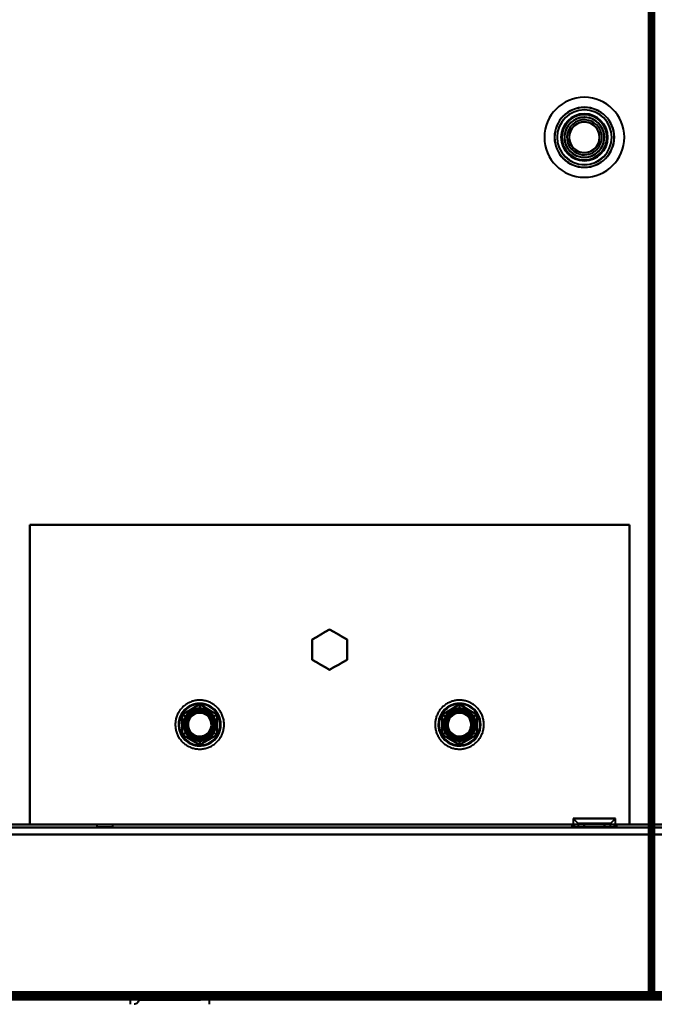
# Model space of a CAD drawing. Header units: millimetres. Extents: x -1352 to 2139, y -120 to 1046.
# Tile 20 of 77: x -305 to -178, y 127 to 324. Entities that reach past the tile are written whole.
import ezdxf

# ---------------------------------------------------------------- set-up
doc = ezdxf.new("R2010")
doc.units = ezdxf.units.MM
doc.layers.add('G-IMPT', color=8, linetype='Continuous', lineweight=40)

# ---------------------------------------------------------------- blocks, each defined once
blk = doc.blocks.new('NEXA 1000 CALQUES_dwg-755156-Avant')
at = {"layer": 'G-IMPT'}
for p, q in [((-178, 128.97), (-178, 972.77)), ((-194.25, 164.57), (-194.25, 163.37)), ((-194.25, 164.57), (-193.25, 163.57)), ((-194.25, 164.57), (-185.75, 164.57)), ((-194.25, 164.57), (-185.75, 164.57)), ((-185.75, 164.57), (-194.25, 164.57)), ((-185.75, 164.57), (-194.25, 164.57)), ((-193.25, 163.57), (-193.25, 162.87)), ((-193.25, 163.57), (-186.75, 163.57)), ((-193.25, 163.57), (-186.75, 163.57)), ((-186.75, 163.57), (-193.25, 163.57)), ((-186.75, 163.57), (-193.25, 163.57)), ((-186.75, 163.57), (-185.75, 164.57)), ((-186.75, 162.87), (-186.75, 163.57)), ((-185.75, 163.37), (-185.75, 164.57)), ((548.9, 163.37), (-548.9, 163.37)), ((-289.6, 163.37), (-289.6, 162.87)), ((-289.6, 163.37), (-289.6, 162.87)), ((-289.6, 163.37), (-289.6, 162.87)), ((-289.6, 163.37), (-286.4, 163.37)), ((-289.6, 163.37), (-286.4, 163.37)), ((-289.6, 163.37), (-286.4, 163.37)), ((-289.6, 163.37), (-286.4, 163.37)), ((-289.6, 163.37), (-286.4, 163.37)), ((-289.6, 163.37), (-286.4, 163.37)), ((-288, 163.37), (-289.6, 163.37)), ((-288, 163.37), (-289.6, 163.37)), ((-288, 163.37), (-289.6, 163.37)), ((-288, 163.37), (-289.6, 163.37)), ((-288, 163.37), (-289.6, 163.37)), ((-288, 163.37), (-289.6, 163.37)), ((-289.6, 162.87), (-288, 162.87)), ((-289.6, 162.87), (-288, 162.87)), ((-289.6, 162.87), (-288, 162.87)), ((-286.4, 162.87), (-289.6, 162.87)), ((-286.4, 162.87), (-289.6, 162.87)), ((-286.4, 162.87), (-289.6, 162.87)), ((-286.4, 162.87), (-289.6, 162.87)), ((-286.4, 162.87), (-289.6, 162.87)), ((-286.4, 162.87), (-289.6, 162.87)), ((-286.4, 163.37), (-288, 163.37)), ((-286.4, 163.37), (-288, 163.37)), ((-286.4, 163.37), (-288, 163.37)), ((-288, 162.87), (-286.4, 162.87)), ((-288, 162.87), (-286.4, 162.87)), ((-288, 162.87), (-286.4, 162.87)), ((-288, 162.87), (-286.4, 162.87)), ((-288, 162.87), (-286.4, 162.87)), ((-288, 162.87), (-286.4, 162.87)), ((-286.4, 162.87), (-286.4, 163.37)), ((-286.4, 162.87), (-286.4, 163.37)), ((-286.4, 162.87), (-286.4, 163.37)), ((-194.5, 163.37), (-194.5, 162.87)), ((-194.5, 163.37), (-185.5, 163.37)), ((-194.5, 163.37), (-185.5, 163.37)), ((-190, 163.37), (-194.5, 163.37)), ((-190, 163.37), (-194.5, 163.37)), ((-194.5, 162.87), (-190, 162.87)), ((-185.5, 162.87), (-194.5, 162.87)), ((-185.5, 162.87), (-194.5, 162.87)), ((-194.25, 163.37), (-185.75, 163.37)), ((-194.25, 163.37), (-185.75, 163.37)), ((-185.75, 163.37), (-194.25, 163.37)), ((-185.75, 163.37), (-194.25, 163.37)), ((-193.25, 162.87), (-186.75, 162.87)), ((-193.25, 162.87), (-186.75, 162.87)), ((-186.75, 162.87), (-193.25, 162.87)), ((-186.75, 162.87), (-193.25, 162.87)), ((-185.5, 163.37), (-190, 163.37)), ((-190, 162.87), (-185.5, 162.87)), ((-190, 162.87), (-185.5, 162.87)), ((-185.5, 162.87), (-185.5, 163.37)), ((-584.4, 128.37), (-178.6, 128.37)), ((-549.4, 128.37), (549.4, 128.37)), ((-548.9, 128.87), (548.9, 128.87)), ((-282.95, 128.37), (-282.95, 127.42)), ((-282.95, 128.37), (-267.05, 128.37)), ((-282.95, 128.37), (-267.05, 128.37)), ((-267.05, 128.37), (-282.95, 128.37)), ((-267.05, 128.37), (-282.95, 128.37)), ((-282.88, 128.87), (-282.88, 128.37)), ((-282.88, 128.87), (-267.13, 128.87)), ((-282.88, 128.87), (-267.13, 128.87)), ((-275, 128.87), (-282.88, 128.87)), ((-275, 128.87), (-282.88, 128.87)), ((-267.13, 128.37), (-282.88, 128.37)), ((-267.13, 128.37), (-282.88, 128.37)), ((-282.88, 128.37), (-275, 128.37)), ((-282.88, 128.37), (-275, 128.37)), ((-282.12, 128.87), (-282.15, 128.37)), ((-267.85, 128.37), (-282.15, 128.37)), ((-267.85, 128.37), (-282.15, 128.37)), ((-282.15, 128.37), (-267.85, 128.37)), ((-282.15, 128.37), (-267.85, 128.37)), ((-282.12, 128.87), (-267.88, 128.87)), ((-282.12, 128.87), (-267.88, 128.87)), ((-267.88, 128.87), (-282.12, 128.87)), ((-267.88, 128.87), (-282.12, 128.87)), ((-281.11, 128.87), (-281.15, 128.35)), ((-275, 128.35), (-281.15, 128.35)), ((-281.15, 128.35), (-268.85, 128.35)), ((-281.15, 128.35), (-268.85, 128.35)), ((-281.11, 128.87), (-268.89, 128.87)), ((-281.11, 128.87), (-268.89, 128.87)), ((-268.89, 128.87), (-281.11, 128.87)), ((-268.89, 128.87), (-281.11, 128.87)), ((-267.13, 128.87), (-275, 128.87)), ((-275, 128.37), (-267.13, 128.37)), ((-268.85, 128.35), (-275, 128.35)), ((-268.85, 128.35), (-275, 128.35)), ((-268.85, 128.35), (-268.89, 128.87)), ((-267.85, 128.37), (-267.88, 128.87)), ((-267.13, 128.37), (-267.13, 128.87)), ((-267.05, 127.42), (-267.05, 128.37)), ((-179.1, 129.47), (-178.5, 129.47)), ((-178.5, 129.47), (-179.1, 129.47)), ((-179.1, 129.47), (-179.1, 128.87)), ((-179.1, 128.87), (-179.1, 129.47)), ((-178.6, 128.97), (-178, 128.97)), ((-178.6, 128.37), (-178.6, 128.97)), ((-178, 128.97), (-178.6, 128.97)), ((-178.6, 128.97), (-178.6, 128.37))]:
    blk.add_line(p, q, dxfattribs=at)
at = {"layer": 'G-IMPT', "flags": 128}
for points in [[(-179.1, 129.47), (-179.1, 340.17), (-179.1, 550.87), (-179.1, 761.57), (-179.1, 972.27)], [(-179.1, 129.47), (-179.1, 340.17), (-179.1, 550.87), (-179.1, 761.57), (-179.1, 972.27)], [(-179.1, 972.27), (-179.1, 761.57), (-179.1, 550.87), (-179.1, 340.17), (-179.1, 129.47)], [(-179, 972.27), (-179, 761.57), (-179, 550.87), (-179, 340.17), (-179, 129.47)], [(-179, 129.47), (-179, 340.17), (-179, 550.87), (-179, 761.57), (-179, 972.27)], [(-179, 972.27), (-179, 761.57), (-179, 550.87), (-179, 340.17), (-179, 129.47)], [(-178.6, 972.77), (-178.6, 761.82), (-178.6, 550.87), (-178.6, 339.92), (-178.6, 128.97)], [(-178.6, 972.77), (-178.6, 761.82), (-178.6, 550.87), (-178.6, 339.92), (-178.6, 128.97)], [(-178.6, 128.97), (-178.6, 339.92), (-178.6, 550.87), (-178.6, 761.82), (-178.6, 972.77)], [(-178.5, 128.97), (-178.5, 339.92), (-178.5, 550.87), (-178.5, 761.82), (-178.5, 972.77)], [(-178.5, 129.47), (-178.5, 340.17), (-178.5, 550.87), (-178.5, 761.57), (-178.5, 972.27)], [(-178.5, 972.27), (-178.5, 761.57), (-178.5, 550.87), (-178.5, 340.17), (-178.5, 129.47)], [(-178.5, 129.47), (-178.5, 340.17), (-178.5, 550.87), (-178.5, 761.57), (-178.5, 972.27)], [(-178.5, 129.47), (-178.5, 340.17), (-178.5, 550.87), (-178.5, 761.57), (-178.5, 972.27)], [(-178.5, 972.27), (-178.5, 761.57), (-178.5, 550.87), (-178.5, 340.17), (-178.5, 129.47)], [(-178.5, 972.27), (-178.5, 761.57), (-178.5, 550.87), (-178.5, 340.17), (-178.5, 129.47)], [(-178, 972.77), (-178, 761.82), (-178, 550.87), (-178, 339.92), (-178, 128.97)], [(-178, 128.97), (-178, 339.92), (-178, 550.87), (-178, 761.82), (-178, 972.77)], [(-183, 223.37), (-213, 223.37), (-243, 223.37), (-273, 223.37), (-303, 223.37)], [(-303, 223.37), (-303, 208.37), (-303, 193.37), (-303, 178.37), (-303, 163.37)], [(-303, 223.37), (-303, 208.37), (-303, 193.37), (-303, 178.37), (-303, 163.37)], [(-303, 163.37), (-303, 178.37), (-303, 193.37), (-303, 208.37), (-303, 223.37)], [(-183, 223.37), (-213, 223.37), (-243, 223.37), (-273, 223.37), (-303, 223.37)], [(-303, 223.37), (-273, 223.37), (-243, 223.37), (-213, 223.37), (-183, 223.37)], [(-303, 223.37), (-273, 223.37), (-243, 223.37), (-213, 223.37), (-183, 223.37)], [(-303, 163.37), (-303, 178.37), (-303, 193.37), (-303, 208.37), (-303, 223.37)], [(-183, 163.37), (-183, 178.37), (-183, 193.37), (-183, 208.37), (-183, 223.37)], [(-183, 163.37), (-183, 178.37), (-183, 193.37), (-183, 208.37), (-183, 223.37)], [(-183, 223.37), (-183, 208.37), (-183, 193.37), (-183, 178.37), (-183, 163.37)], [(-183, 223.37), (-183, 208.37), (-183, 193.37), (-183, 178.37), (-183, 163.37)], [(-243, 202.41), (-243.88, 201.91), (-244.75, 201.4), (-245.63, 200.9), (-246.5, 200.39)], [(-246.5, 200.39), (-245.63, 200.9), (-244.75, 201.4), (-243.88, 201.91), (-243, 202.41)], [(-243, 202.41), (-243.88, 201.91), (-244.75, 201.4), (-245.63, 200.9), (-246.5, 200.39)], [(-246.5, 200.39), (-245.63, 200.9), (-244.75, 201.4), (-243.88, 201.91), (-243, 202.41)], [(-239.5, 200.39), (-240.38, 200.9), (-241.25, 201.4), (-242.13, 201.91), (-243, 202.41)], [(-243, 202.41), (-242.13, 201.91), (-241.25, 201.4), (-240.38, 200.9), (-239.5, 200.39)], [(-239.5, 200.39), (-240.38, 200.9), (-241.25, 201.4), (-242.13, 201.91), (-243, 202.41)], [(-243, 202.41), (-242.13, 201.91), (-241.25, 201.4), (-240.38, 200.9), (-239.5, 200.39)], [(-246.5, 200.39), (-246.5, 199.38), (-246.5, 198.37), (-246.5, 197.36), (-246.5, 196.35)], [(-246.5, 196.35), (-246.5, 197.36), (-246.5, 198.37), (-246.5, 199.38), (-246.5, 200.39)], [(-246.5, 200.39), (-246.5, 199.38), (-246.5, 198.37), (-246.5, 197.36), (-246.5, 196.35)], [(-246.5, 196.35), (-246.5, 197.36), (-246.5, 198.37), (-246.5, 199.38), (-246.5, 200.39)], [(-239.5, 196.35), (-239.5, 197.36), (-239.5, 198.37), (-239.5, 199.38), (-239.5, 200.39)], [(-239.5, 200.39), (-239.5, 199.38), (-239.5, 198.37), (-239.5, 197.36), (-239.5, 196.35)], [(-239.5, 196.35), (-239.5, 197.36), (-239.5, 198.37), (-239.5, 199.38), (-239.5, 200.39)], [(-239.5, 200.39), (-239.5, 199.38), (-239.5, 198.37), (-239.5, 197.36), (-239.5, 196.35)], [(-246.5, 196.35), (-245.63, 195.85), (-244.75, 195.34), (-243.88, 194.84), (-243, 194.33)], [(-243, 194.33), (-243.88, 194.84), (-244.75, 195.34), (-245.63, 195.85), (-246.5, 196.35)], [(-246.5, 196.35), (-245.63, 195.85), (-244.75, 195.34), (-243.88, 194.84), (-243, 194.33)], [(-243, 194.33), (-243.88, 194.84), (-244.75, 195.34), (-245.63, 195.85), (-246.5, 196.35)], [(-243, 194.33), (-242.13, 194.84), (-241.25, 195.34), (-240.38, 195.85), (-239.5, 196.35)], [(-239.5, 196.35), (-240.38, 195.85), (-241.25, 195.34), (-242.13, 194.84), (-243, 194.33)], [(-243, 194.33), (-242.13, 194.84), (-241.25, 195.34), (-240.38, 195.85), (-239.5, 196.35)], [(-239.5, 196.35), (-240.38, 195.85), (-241.25, 195.34), (-242.13, 194.84), (-243, 194.33)], [(-264.76, 180.93), (-264.67, 181.1), (-264.58, 181.27), (-264.5, 181.45), (-264.43, 181.63), (-264.36, 181.82), (-264.3, 182), (-264.25, 182.19), (-264.21, 182.38), (-264.17, 182.58), (-264.15, 182.77), (-264.13, 182.96), (-264.11, 183.16), (-264.11, 183.35), (-264.11, 183.55), (-264.12, 183.75), (-264.14, 183.94), (-264.17, 184.13), (-264.2, 184.33), (-264.25, 184.52), (-264.3, 184.71), (-264.35, 184.89), (-264.42, 185.08), (-264.49, 185.26), (-264.57, 185.44), (-264.65, 185.61), (-264.75, 185.79), (-264.85, 185.96), (-264.95, 186.12), (-265.07, 186.28), (-265.19, 186.43), (-265.31, 186.58), (-265.44, 186.73), (-265.58, 186.87), (-265.72, 187), (-265.87, 187.13), (-266.02, 187.25), (-266.18, 187.37), (-266.34, 187.48), (-266.51, 187.58), (-266.68, 187.68), (-266.85, 187.77), (-267.03, 187.85), (-267.21, 187.92), (-267.39, 187.99), (-267.58, 188.05), (-267.77, 188.11), (-267.96, 188.15), (-268.15, 188.19), (-268.34, 188.22), (-268.54, 188.24), (-268.73, 188.26), (-268.93, 188.26), (-269.13, 188.26), (-269.32, 188.25), (-269.52, 188.24), (-269.71, 188.21), (-269.9, 188.18), (-270.09, 188.14), (-270.28, 188.09), (-270.47, 188.04), (-270.66, 187.97), (-270.84, 187.9), (-271.02, 187.83), (-271.2, 187.74), (-271.37, 187.65), (-271.54, 187.55), (-271.7, 187.45), (-271.86, 187.34), (-272.02, 187.22), (-272.17, 187.09), (-272.32, 186.97), (-272.46, 186.83), (-272.59, 186.69), (-272.72, 186.54), (-272.85, 186.39), (-272.97, 186.23), (-273.08, 186.07), (-273.18, 185.91), (-273.24, 185.82)], [(-269, 187.41), (-269.88, 186.91), (-270.75, 186.4), (-271.63, 185.9), (-272.5, 185.39)], [(-272.5, 185.39), (-271.63, 185.9), (-270.75, 186.4), (-269.88, 186.91), (-269, 187.41)], [(-269, 187.41), (-269.88, 186.91), (-270.75, 186.4), (-271.63, 185.9), (-272.5, 185.39)], [(-269, 187.41), (-269.88, 186.91), (-270.75, 186.4), (-271.63, 185.9), (-272.5, 185.39)], [(-272.5, 185.39), (-271.63, 185.9), (-270.75, 186.4), (-269.88, 186.91), (-269, 187.41)], [(-272.5, 185.39), (-271.63, 185.9), (-270.75, 186.4), (-269.88, 186.91), (-269, 187.41)], [(-265.5, 185.39), (-266.38, 185.9), (-267.25, 186.4), (-268.13, 186.91), (-269, 187.41)], [(-269, 187.41), (-269, 187.08), (-269, 186.75), (-269, 186.41), (-269, 186.08)], [(-269, 186.08), (-269, 186.41), (-269, 186.75), (-269, 187.08), (-269, 187.41)], [(-269, 187.41), (-268.13, 186.91), (-267.25, 186.4), (-266.38, 185.9), (-265.5, 185.39)], [(-265.5, 185.39), (-266.38, 185.9), (-267.25, 186.4), (-268.13, 186.91), (-269, 187.41)], [(-265.5, 185.39), (-266.38, 185.9), (-267.25, 186.4), (-268.13, 186.91), (-269, 187.41)], [(-269, 187.41), (-268.13, 186.91), (-267.25, 186.4), (-266.38, 185.9), (-265.5, 185.39)], [(-269, 187.41), (-268.13, 186.91), (-267.25, 186.4), (-266.38, 185.9), (-265.5, 185.39)], [(-212.76, 180.93), (-212.67, 181.1), (-212.58, 181.27), (-212.5, 181.45), (-212.43, 181.63), (-212.36, 181.82), (-212.3, 182), (-212.25, 182.19), (-212.21, 182.38), (-212.17, 182.58), (-212.15, 182.77), (-212.13, 182.96), (-212.11, 183.16), (-212.11, 183.35), (-212.11, 183.55), (-212.12, 183.75), (-212.14, 183.94), (-212.17, 184.13), (-212.2, 184.33), (-212.25, 184.52), (-212.3, 184.71), (-212.35, 184.89), (-212.42, 185.08), (-212.49, 185.26), (-212.57, 185.44), (-212.65, 185.61), (-212.75, 185.79), (-212.85, 185.96), (-212.95, 186.12), (-213.07, 186.28), (-213.19, 186.43), (-213.31, 186.58), (-213.44, 186.73), (-213.58, 186.87), (-213.72, 187), (-213.87, 187.13), (-214.02, 187.25), (-214.18, 187.37), (-214.34, 187.48), (-214.51, 187.58), (-214.68, 187.68), (-214.85, 187.77), (-215.03, 187.85), (-215.21, 187.92), (-215.39, 187.99), (-215.58, 188.05), (-215.77, 188.11), (-215.96, 188.15), (-216.15, 188.19), (-216.34, 188.22), (-216.54, 188.24), (-216.73, 188.26), (-216.93, 188.26), (-217.13, 188.26), (-217.32, 188.25), (-217.52, 188.24), (-217.71, 188.21), (-217.9, 188.18), (-218.09, 188.14), (-218.28, 188.09), (-218.47, 188.04), (-218.66, 187.97), (-218.84, 187.9), (-219.02, 187.83), (-219.2, 187.74), (-219.37, 187.65), (-219.54, 187.55), (-219.7, 187.45), (-219.86, 187.34), (-220.02, 187.22), (-220.17, 187.09), (-220.32, 186.97), (-220.46, 186.83), (-220.59, 186.69), (-220.72, 186.54), (-220.85, 186.39), (-220.97, 186.23), (-221.08, 186.07), (-221.18, 185.91), (-221.24, 185.82)], [(-217, 187.41), (-217.88, 186.91), (-218.75, 186.4), (-219.63, 185.9), (-220.5, 185.39)], [(-220.5, 185.39), (-219.63, 185.9), (-218.75, 186.4), (-217.88, 186.91), (-217, 187.41)], [(-217, 187.41), (-217.88, 186.91), (-218.75, 186.4), (-219.63, 185.9), (-220.5, 185.39)], [(-217, 187.41), (-217.88, 186.91), (-218.75, 186.4), (-219.63, 185.9), (-220.5, 185.39)], [(-220.5, 185.39), (-219.63, 185.9), (-218.75, 186.4), (-217.88, 186.91), (-217, 187.41)], [(-220.5, 185.39), (-219.63, 185.9), (-218.75, 186.4), (-217.88, 186.91), (-217, 187.41)], [(-213.5, 185.39), (-214.38, 185.9), (-215.25, 186.4), (-216.13, 186.91), (-217, 187.41)], [(-217, 187.41), (-217, 187.08), (-217, 186.75), (-217, 186.41), (-217, 186.08)], [(-217, 186.08), (-217, 186.41), (-217, 186.75), (-217, 187.08), (-217, 187.41)], [(-217, 187.41), (-216.13, 186.91), (-215.25, 186.4), (-214.38, 185.9), (-213.5, 185.39)], [(-213.5, 185.39), (-214.38, 185.9), (-215.25, 186.4), (-216.13, 186.91), (-217, 187.41)], [(-213.5, 185.39), (-214.38, 185.9), (-215.25, 186.4), (-216.13, 186.91), (-217, 187.41)], [(-217, 187.41), (-216.13, 186.91), (-215.25, 186.4), (-214.38, 185.9), (-213.5, 185.39)], [(-217, 187.41), (-216.13, 186.91), (-215.25, 186.4), (-214.38, 185.9), (-213.5, 185.39)], [(-273.24, 185.82), (-273.33, 185.65), (-273.42, 185.47), (-273.5, 185.29), (-273.57, 185.11), (-273.64, 184.93), (-273.7, 184.74), (-273.75, 184.55), (-273.79, 184.36), (-273.83, 184.17), (-273.85, 183.98), (-273.87, 183.78), (-273.89, 183.59), (-273.89, 183.39), (-273.89, 183.19), (-273.88, 183), (-273.86, 182.8), (-273.83, 182.61), (-273.8, 182.42), (-273.75, 182.23), (-273.7, 182.04), (-273.65, 181.85), (-273.58, 181.67), (-273.51, 181.48), (-273.43, 181.31), (-273.35, 181.13), (-273.25, 180.96), (-273.15, 180.79), (-273.05, 180.63), (-272.93, 180.47), (-272.81, 180.31), (-272.69, 180.16), (-272.56, 180.02), (-272.42, 179.88), (-272.28, 179.74), (-272.13, 179.61), (-271.98, 179.49), (-271.82, 179.38), (-271.66, 179.27), (-271.49, 179.16), (-271.32, 179.07), (-271.15, 178.98), (-270.97, 178.9), (-270.79, 178.82), (-270.61, 178.75), (-270.42, 178.69), (-270.23, 178.64), (-270.04, 178.59), (-269.85, 178.56), (-269.66, 178.53), (-269.46, 178.5), (-269.27, 178.49), (-269.07, 178.48), (-268.87, 178.48), (-268.68, 178.49), (-268.48, 178.51), (-268.29, 178.53), (-268.1, 178.57), (-267.91, 178.61), (-267.72, 178.65), (-267.53, 178.71), (-267.34, 178.77), (-267.16, 178.84), (-266.98, 178.92), (-266.8, 179), (-266.63, 179.09), (-266.46, 179.19), (-266.3, 179.3), (-266.14, 179.41), (-265.98, 179.53), (-265.83, 179.65), (-265.68, 179.78), (-265.54, 179.91), (-265.41, 180.06), (-265.28, 180.2), (-265.15, 180.35), (-265.03, 180.51), (-264.92, 180.67), (-264.82, 180.84), (-264.76, 180.93)], [(-272.5, 185.39), (-272.21, 185.23), (-271.92, 185.06), (-271.63, 184.89), (-271.35, 184.73)], [(-271.35, 184.73), (-271.63, 184.89), (-271.92, 185.06), (-272.21, 185.23), (-272.5, 185.39)], [(-272.5, 185.39), (-272.5, 184.38), (-272.5, 183.37), (-272.5, 182.36), (-272.5, 181.35)], [(-272.5, 181.35), (-272.5, 182.36), (-272.5, 183.37), (-272.5, 184.38), (-272.5, 185.39)], [(-272.5, 185.39), (-272.5, 184.38), (-272.5, 183.37), (-272.5, 182.36), (-272.5, 181.35)], [(-272.5, 185.39), (-272.5, 184.38), (-272.5, 183.37), (-272.5, 182.36), (-272.5, 181.35)], [(-272.5, 181.35), (-272.5, 182.36), (-272.5, 183.37), (-272.5, 184.38), (-272.5, 185.39)], [(-272.5, 181.35), (-272.5, 182.36), (-272.5, 183.37), (-272.5, 184.38), (-272.5, 185.39)], [(-265.5, 185.39), (-265.79, 185.23), (-266.08, 185.06), (-266.37, 184.89), (-266.65, 184.73)], [(-266.65, 184.73), (-266.37, 184.89), (-266.08, 185.06), (-265.79, 185.23), (-265.5, 185.39)], [(-265.5, 181.35), (-265.5, 182.36), (-265.5, 183.37), (-265.5, 184.38), (-265.5, 185.39)], [(-265.5, 185.39), (-265.5, 184.38), (-265.5, 183.37), (-265.5, 182.36), (-265.5, 181.35)], [(-265.5, 181.35), (-265.5, 182.36), (-265.5, 183.37), (-265.5, 184.38), (-265.5, 185.39)], [(-265.5, 181.35), (-265.5, 182.36), (-265.5, 183.37), (-265.5, 184.38), (-265.5, 185.39)], [(-265.5, 185.39), (-265.5, 184.38), (-265.5, 183.37), (-265.5, 182.36), (-265.5, 181.35)], [(-265.5, 185.39), (-265.5, 184.38), (-265.5, 183.37), (-265.5, 182.36), (-265.5, 181.35)], [(-221.24, 185.82), (-221.33, 185.65), (-221.42, 185.47), (-221.5, 185.29), (-221.57, 185.11), (-221.64, 184.93), (-221.7, 184.74), (-221.75, 184.55), (-221.79, 184.36), (-221.83, 184.17), (-221.85, 183.98), (-221.87, 183.78), (-221.89, 183.59), (-221.89, 183.39), (-221.89, 183.19), (-221.88, 183), (-221.86, 182.8), (-221.83, 182.61), (-221.8, 182.42), (-221.75, 182.23), (-221.7, 182.04), (-221.65, 181.85), (-221.58, 181.67), (-221.51, 181.48), (-221.43, 181.31), (-221.35, 181.13), (-221.25, 180.96), (-221.15, 180.79), (-221.05, 180.63), (-220.93, 180.47), (-220.81, 180.31), (-220.69, 180.16), (-220.56, 180.02), (-220.42, 179.88), (-220.28, 179.74), (-220.13, 179.61), (-219.98, 179.49), (-219.82, 179.38), (-219.66, 179.27), (-219.49, 179.16), (-219.32, 179.07), (-219.15, 178.98), (-218.97, 178.9), (-218.79, 178.82), (-218.61, 178.75), (-218.42, 178.69), (-218.23, 178.64), (-218.04, 178.59), (-217.85, 178.56), (-217.66, 178.53), (-217.46, 178.5), (-217.27, 178.49), (-217.07, 178.48), (-216.87, 178.48), (-216.68, 178.49), (-216.48, 178.51), (-216.29, 178.53), (-216.1, 178.57), (-215.91, 178.61), (-215.72, 178.65), (-215.53, 178.71), (-215.34, 178.77), (-215.16, 178.84), (-214.98, 178.92), (-214.8, 179), (-214.63, 179.09), (-214.46, 179.19), (-214.3, 179.3), (-214.14, 179.41), (-213.98, 179.53), (-213.83, 179.65), (-213.68, 179.78), (-213.54, 179.91), (-213.41, 180.06), (-213.28, 180.2), (-213.15, 180.35), (-213.03, 180.51), (-212.92, 180.67), (-212.82, 180.84), (-212.76, 180.93)], [(-220.5, 185.39), (-220.21, 185.23), (-219.92, 185.06), (-219.63, 184.89), (-219.35, 184.73)], [(-219.35, 184.73), (-219.63, 184.89), (-219.92, 185.06), (-220.21, 185.23), (-220.5, 185.39)], [(-220.5, 185.39), (-220.5, 184.38), (-220.5, 183.37), (-220.5, 182.36), (-220.5, 181.35)], [(-220.5, 181.35), (-220.5, 182.36), (-220.5, 183.37), (-220.5, 184.38), (-220.5, 185.39)], [(-220.5, 185.39), (-220.5, 184.38), (-220.5, 183.37), (-220.5, 182.36), (-220.5, 181.35)], [(-220.5, 185.39), (-220.5, 184.38), (-220.5, 183.37), (-220.5, 182.36), (-220.5, 181.35)], [(-220.5, 181.35), (-220.5, 182.36), (-220.5, 183.37), (-220.5, 184.38), (-220.5, 185.39)], [(-220.5, 181.35), (-220.5, 182.36), (-220.5, 183.37), (-220.5, 184.38), (-220.5, 185.39)], [(-213.5, 185.39), (-213.79, 185.23), (-214.08, 185.06), (-214.37, 184.89), (-214.65, 184.73)], [(-214.65, 184.73), (-214.37, 184.89), (-214.08, 185.06), (-213.79, 185.23), (-213.5, 185.39)], [(-213.5, 181.35), (-213.5, 182.36), (-213.5, 183.37), (-213.5, 184.38), (-213.5, 185.39)], [(-213.5, 185.39), (-213.5, 184.38), (-213.5, 183.37), (-213.5, 182.36), (-213.5, 181.35)], [(-213.5, 181.35), (-213.5, 182.36), (-213.5, 183.37), (-213.5, 184.38), (-213.5, 185.39)], [(-213.5, 181.35), (-213.5, 182.36), (-213.5, 183.37), (-213.5, 184.38), (-213.5, 185.39)], [(-213.5, 185.39), (-213.5, 184.38), (-213.5, 183.37), (-213.5, 182.36), (-213.5, 181.35)], [(-213.5, 185.39), (-213.5, 184.38), (-213.5, 183.37), (-213.5, 182.36), (-213.5, 181.35)], [(-272.5, 181.35), (-272.21, 181.52), (-271.92, 181.68), (-271.63, 181.85), (-271.35, 182.02)], [(-271.35, 182.02), (-271.63, 181.85), (-271.92, 181.68), (-272.21, 181.52), (-272.5, 181.35)], [(-272.5, 181.35), (-271.63, 180.85), (-270.75, 180.34), (-269.88, 179.84), (-269, 179.33)], [(-269, 179.33), (-269.88, 179.84), (-270.75, 180.34), (-271.63, 180.85), (-272.5, 181.35)], [(-272.5, 181.35), (-271.63, 180.85), (-270.75, 180.34), (-269.88, 179.84), (-269, 179.33)], [(-272.5, 181.35), (-271.63, 180.85), (-270.75, 180.34), (-269.88, 179.84), (-269, 179.33)], [(-269, 179.33), (-269.88, 179.84), (-270.75, 180.34), (-271.63, 180.85), (-272.5, 181.35)], [(-269, 179.33), (-269.88, 179.84), (-270.75, 180.34), (-271.63, 180.85), (-272.5, 181.35)], [(-269, 179.33), (-268.13, 179.84), (-267.25, 180.34), (-266.38, 180.85), (-265.5, 181.35)], [(-265.5, 181.35), (-266.38, 180.85), (-267.25, 180.34), (-268.13, 179.84), (-269, 179.33)], [(-269, 179.33), (-268.13, 179.84), (-267.25, 180.34), (-266.38, 180.85), (-265.5, 181.35)], [(-269, 179.33), (-268.13, 179.84), (-267.25, 180.34), (-266.38, 180.85), (-265.5, 181.35)], [(-265.5, 181.35), (-266.38, 180.85), (-267.25, 180.34), (-268.13, 179.84), (-269, 179.33)], [(-265.5, 181.35), (-266.38, 180.85), (-267.25, 180.34), (-268.13, 179.84), (-269, 179.33)], [(-265.5, 181.35), (-265.79, 181.52), (-266.08, 181.68), (-266.37, 181.85), (-266.65, 182.02)], [(-266.65, 182.02), (-266.37, 181.85), (-266.08, 181.68), (-265.79, 181.52), (-265.5, 181.35)], [(-220.5, 181.35), (-220.21, 181.52), (-219.92, 181.68), (-219.63, 181.85), (-219.35, 182.02)], [(-219.35, 182.02), (-219.63, 181.85), (-219.92, 181.68), (-220.21, 181.52), (-220.5, 181.35)], [(-220.5, 181.35), (-219.63, 180.85), (-218.75, 180.34), (-217.88, 179.84), (-217, 179.33)], [(-217, 179.33), (-217.88, 179.84), (-218.75, 180.34), (-219.63, 180.85), (-220.5, 181.35)], [(-220.5, 181.35), (-219.63, 180.85), (-218.75, 180.34), (-217.88, 179.84), (-217, 179.33)], [(-220.5, 181.35), (-219.63, 180.85), (-218.75, 180.34), (-217.88, 179.84), (-217, 179.33)], [(-217, 179.33), (-217.88, 179.84), (-218.75, 180.34), (-219.63, 180.85), (-220.5, 181.35)], [(-217, 179.33), (-217.88, 179.84), (-218.75, 180.34), (-219.63, 180.85), (-220.5, 181.35)], [(-217, 179.33), (-216.13, 179.84), (-215.25, 180.34), (-214.38, 180.85), (-213.5, 181.35)], [(-213.5, 181.35), (-214.38, 180.85), (-215.25, 180.34), (-216.13, 179.84), (-217, 179.33)], [(-217, 179.33), (-216.13, 179.84), (-215.25, 180.34), (-214.38, 180.85), (-213.5, 181.35)], [(-217, 179.33), (-216.13, 179.84), (-215.25, 180.34), (-214.38, 180.85), (-213.5, 181.35)], [(-213.5, 181.35), (-214.38, 180.85), (-215.25, 180.34), (-216.13, 179.84), (-217, 179.33)], [(-213.5, 181.35), (-214.38, 180.85), (-215.25, 180.34), (-216.13, 179.84), (-217, 179.33)], [(-213.5, 181.35), (-213.79, 181.52), (-214.08, 181.68), (-214.37, 181.85), (-214.65, 182.02)], [(-214.65, 182.02), (-214.37, 181.85), (-214.08, 181.68), (-213.79, 181.52), (-213.5, 181.35)], [(-269, 180.66), (-269, 180.33), (-269, 180), (-269, 179.66), (-269, 179.33)], [(-269, 179.33), (-269, 179.66), (-269, 180), (-269, 180.33), (-269, 180.66)], [(-217, 180.66), (-217, 180.33), (-217, 180), (-217, 179.66), (-217, 179.33)], [(-217, 179.33), (-217, 179.66), (-217, 180), (-217, 180.33), (-217, 180.66)], [(548.9, 163.37), (274.45, 163.37), (0, 163.37), (-274.45, 163.37), (-548.9, 163.37)], [(-548.9, 163.37), (-274.45, 163.37), (0, 163.37), (274.45, 163.37), (548.9, 163.37)], [(548.9, 163.37), (274.45, 163.37), (0, 163.37), (-274.45, 163.37), (-548.9, 163.37)], [(-548.9, 163.37), (-274.45, 163.37), (0, 163.37), (274.45, 163.37), (548.9, 163.37)], [(-548.9, 162.77), (-274.45, 162.77), (0, 162.77), (274.45, 162.77), (548.9, 162.77)], [(548.9, 162.77), (274.45, 162.77), (0, 162.77), (-274.45, 162.77), (-548.9, 162.77)], [(-548.9, 162.77), (-274.45, 162.77), (0, 162.77), (274.45, 162.77), (548.9, 162.77)], [(548.9, 162.77), (274.45, 162.77), (0, 162.77), (-274.45, 162.77), (-548.9, 162.77)], [(-303, 163.37), (-273, 163.37), (-243, 163.37), (-213, 163.37), (-183, 163.37)], [(-303, 163.37), (-273, 163.37), (-243, 163.37), (-213, 163.37), (-183, 163.37)], [(-183, 163.37), (-213, 163.37), (-243, 163.37), (-273, 163.37), (-303, 163.37)], [(-183, 163.37), (-213, 163.37), (-243, 163.37), (-273, 163.37), (-303, 163.37)], [(-192.02, 163.37), (-192.53, 163.37), (-193.03, 163.37), (-193.54, 163.37), (-194.04, 163.37)], [(-194.04, 163.37), (-194.04, 163.25), (-194.04, 163.12), (-194.04, 163), (-194.04, 162.87)], [(-194.04, 162.87), (-194.04, 163), (-194.04, 163.12), (-194.04, 163.25), (-194.04, 163.37)], [(-194.04, 163.37), (-193.54, 163.37), (-193.03, 163.37), (-192.53, 163.37), (-192.02, 163.37)], [(-192.02, 163.37), (-192.53, 163.37), (-193.03, 163.37), (-193.54, 163.37), (-194.04, 163.37)], [(-194.04, 163.37), (-193.54, 163.37), (-193.03, 163.37), (-192.53, 163.37), (-192.02, 163.37)], [(-192.02, 162.87), (-192.53, 162.87), (-193.03, 162.87), (-193.54, 162.87), (-194.04, 162.87)], [(-194.04, 162.87), (-193.54, 162.87), (-193.03, 162.87), (-192.53, 162.87), (-192.02, 162.87)], [(-194.04, 162.87), (-193.54, 162.87), (-193.03, 162.87), (-192.53, 162.87), (-192.02, 162.87)], [(-192.02, 162.87), (-192.53, 162.87), (-193.03, 162.87), (-193.54, 162.87), (-194.04, 162.87)], [(-192.02, 162.87), (-192.02, 163), (-192.02, 163.12), (-192.02, 163.25), (-192.02, 163.37)], [(-192.02, 163.37), (-191.01, 163.37), (-190, 163.37), (-188.99, 163.37), (-187.98, 163.37)], [(-187.98, 163.37), (-188.99, 163.37), (-190, 163.37), (-191.01, 163.37), (-192.02, 163.37)], [(-192.02, 163.37), (-192.02, 163.25), (-192.02, 163.12), (-192.02, 163), (-192.02, 162.87)], [(-192.02, 162.87), (-192.02, 163), (-192.02, 163.12), (-192.02, 163.25), (-192.02, 163.37)], [(-192.02, 163.37), (-192.02, 163.25), (-192.02, 163.12), (-192.02, 163), (-192.02, 162.87)], [(-187.98, 163.37), (-188.99, 163.37), (-190, 163.37), (-191.01, 163.37), (-192.02, 163.37)], [(-192.02, 163.37), (-191.01, 163.37), (-190, 163.37), (-188.99, 163.37), (-187.98, 163.37)], [(-192.02, 162.87), (-191.01, 162.87), (-190, 162.87), (-188.99, 162.87), (-187.98, 162.87)], [(-187.98, 162.87), (-188.99, 162.87), (-190, 162.87), (-191.01, 162.87), (-192.02, 162.87)], [(-187.98, 162.87), (-188.99, 162.87), (-190, 162.87), (-191.01, 162.87), (-192.02, 162.87)], [(-192.02, 162.87), (-191.01, 162.87), (-190, 162.87), (-188.99, 162.87), (-187.98, 162.87)], [(-187.98, 163.37), (-187.98, 163.25), (-187.98, 163.12), (-187.98, 163), (-187.98, 162.87)], [(-187.98, 162.87), (-187.98, 163), (-187.98, 163.12), (-187.98, 163.25), (-187.98, 163.37)], [(-187.98, 163.37), (-187.47, 163.37), (-186.97, 163.37), (-186.46, 163.37), (-185.96, 163.37)], [(-185.96, 163.37), (-186.46, 163.37), (-186.97, 163.37), (-187.47, 163.37), (-187.98, 163.37)], [(-187.98, 163.37), (-187.98, 163.25), (-187.98, 163.12), (-187.98, 163), (-187.98, 162.87)], [(-187.98, 162.87), (-187.98, 163), (-187.98, 163.12), (-187.98, 163.25), (-187.98, 163.37)], [(-187.98, 163.37), (-187.47, 163.37), (-186.97, 163.37), (-186.46, 163.37), (-185.96, 163.37)], [(-185.96, 163.37), (-186.46, 163.37), (-186.97, 163.37), (-187.47, 163.37), (-187.98, 163.37)], [(-187.98, 162.87), (-187.47, 162.87), (-186.97, 162.87), (-186.46, 162.87), (-185.96, 162.87)], [(-185.96, 162.87), (-186.46, 162.87), (-186.97, 162.87), (-187.47, 162.87), (-187.98, 162.87)], [(-185.96, 162.87), (-186.46, 162.87), (-186.97, 162.87), (-187.47, 162.87), (-187.98, 162.87)], [(-187.98, 162.87), (-187.47, 162.87), (-186.97, 162.87), (-186.46, 162.87), (-185.96, 162.87)], [(-185.96, 163.37), (-185.96, 163.25), (-185.96, 163.12), (-185.96, 163), (-185.96, 162.87)], [(-185.96, 162.87), (-185.96, 163), (-185.96, 163.12), (-185.96, 163.25), (-185.96, 163.37)], [(-549.4, 161.37), (-274.7, 161.37), (0, 161.37), (274.7, 161.37), (549.4, 161.37)], [(549.4, 161.37), (274.7, 161.37), (0, 161.37), (-274.7, 161.37), (-549.4, 161.37)], [(548.9, 161.37), (274.45, 161.37), (0, 161.37), (-274.45, 161.37), (-548.9, 161.37)], [(-548.9, 161.37), (-274.45, 161.37), (0, 161.37), (274.45, 161.37), (548.9, 161.37)], [(-548.9, 161.37), (-274.45, 161.37), (0, 161.37), (274.45, 161.37), (548.9, 161.37)], [(548.9, 161.37), (274.45, 161.37), (0, 161.37), (-274.45, 161.37), (-548.9, 161.37)], [(548.9, 161.37), (274.45, 161.37), (0, 161.37), (-274.45, 161.37), (-548.9, 161.37)], [(-548.9, 161.37), (-274.45, 161.37), (0, 161.37), (274.45, 161.37), (548.9, 161.37)], [(-178.6, 128.97), (-280.05, 128.97), (-381.5, 128.97), (-482.95, 128.97), (-584.4, 128.97)], [(-178.6, 128.97), (-280.05, 128.97), (-381.5, 128.97), (-482.95, 128.97), (-584.4, 128.97)], [(-584.4, 128.97), (-482.95, 128.97), (-381.5, 128.97), (-280.05, 128.97), (-178.6, 128.97)], [(-584.4, 128.87), (-482.95, 128.87), (-381.5, 128.87), (-280.05, 128.87), (-178.6, 128.87)], [(-584.4, 128.37), (-482.95, 128.37), (-381.5, 128.37), (-280.05, 128.37), (-178.6, 128.37)], [(-178.6, 128.37), (-280.05, 128.37), (-381.5, 128.37), (-482.95, 128.37), (-584.4, 128.37)], [(-584.4, 128.37), (-482.95, 128.37), (-381.5, 128.37), (-280.05, 128.37), (-178.6, 128.37)], [(-178.6, 128.37), (-280.05, 128.37), (-381.5, 128.37), (-482.95, 128.37), (-584.4, 128.37)], [(-583.9, 129.47), (-482.7, 129.47), (-381.5, 129.47), (-280.3, 129.47), (-179.1, 129.47)], [(-583.9, 129.47), (-482.7, 129.47), (-381.5, 129.47), (-280.3, 129.47), (-179.1, 129.47)], [(-179.1, 129.47), (-280.3, 129.47), (-381.5, 129.47), (-482.7, 129.47), (-583.9, 129.47)], [(-179.1, 129.37), (-280.3, 129.37), (-381.5, 129.37), (-482.7, 129.37), (-583.9, 129.37)], [(-583.9, 129.37), (-482.7, 129.37), (-381.5, 129.37), (-280.3, 129.37), (-179.1, 129.37)], [(-179.1, 129.37), (-280.3, 129.37), (-381.5, 129.37), (-482.7, 129.37), (-583.9, 129.37)], [(-179.1, 128.87), (-280.3, 128.87), (-381.5, 128.87), (-482.7, 128.87), (-583.9, 128.87)], [(-179.1, 128.87), (-280.3, 128.87), (-381.5, 128.87), (-482.7, 128.87), (-583.9, 128.87)], [(-583.9, 128.87), (-482.7, 128.87), (-381.5, 128.87), (-280.3, 128.87), (-179.1, 128.87)], [(-583.9, 128.87), (-482.7, 128.87), (-381.5, 128.87), (-280.3, 128.87), (-179.1, 128.87)], [(-583.9, 128.87), (-482.7, 128.87), (-381.5, 128.87), (-280.3, 128.87), (-179.1, 128.87)], [(-179.1, 128.87), (-280.3, 128.87), (-381.5, 128.87), (-482.7, 128.87), (-583.9, 128.87)], [(549.4, 128.97), (274.7, 128.97), (0, 128.97), (-274.7, 128.97), (-549.4, 128.97)], [(-549.4, 128.97), (-274.7, 128.97), (0, 128.97), (274.7, 128.97), (549.4, 128.97)], [(549.4, 128.97), (274.7, 128.97), (0, 128.97), (-274.7, 128.97), (-549.4, 128.97)], [(-549.4, 128.97), (-274.7, 128.97), (0, 128.97), (274.7, 128.97), (549.4, 128.97)], [(549.4, 128.97), (274.7, 128.97), (0, 128.97), (-274.7, 128.97), (-549.4, 128.97)], [(-549.4, 128.97), (-274.7, 128.97), (0, 128.97), (274.7, 128.97), (549.4, 128.97)], [(549.4, 128.97), (274.7, 128.97), (0, 128.97), (-274.7, 128.97), (-549.4, 128.97)], [(-549.4, 128.97), (-274.7, 128.97), (0, 128.97), (274.7, 128.97), (549.4, 128.97)], [(-549.4, 128.97), (-274.7, 128.97), (0, 128.97), (274.7, 128.97), (549.4, 128.97)], [(-549.4, 128.87), (-274.7, 128.87), (0, 128.87), (274.7, 128.87), (549.4, 128.87)], [(549.4, 128.87), (274.7, 128.87), (0, 128.87), (-274.7, 128.87), (-549.4, 128.87)], [(549.4, 128.87), (274.7, 128.87), (0, 128.87), (-274.7, 128.87), (-549.4, 128.87)], [(549.4, 128.37), (274.7, 128.37), (0, 128.37), (-274.7, 128.37), (-549.4, 128.37)], [(-549.4, 128.37), (-274.7, 128.37), (0, 128.37), (274.7, 128.37), (549.4, 128.37)], [(-549, 129.37), (-274.5, 129.37), (0, 129.37), (274.5, 129.37), (549, 129.37)], [(549, 129.37), (274.5, 129.37), (0, 129.37), (-274.5, 129.37), (-549, 129.37)], [(549, 128.87), (274.5, 128.87), (0, 128.87), (-274.5, 128.87), (-549, 128.87)], [(-549, 128.87), (-274.5, 128.87), (0, 128.87), (274.5, 128.87), (549, 128.87)], [(-549, 128.87), (-274.5, 128.87), (0, 128.87), (274.5, 128.87), (549, 128.87)], [(549, 128.87), (274.5, 128.87), (0, 128.87), (-274.5, 128.87), (-549, 128.87)], [(-548.9, 129.87), (-274.45, 129.87), (0, 129.87), (274.45, 129.87), (548.9, 129.87)], [(548.9, 129.87), (274.45, 129.87), (0, 129.87), (-274.45, 129.87), (-548.9, 129.87)], [(548.9, 129.87), (274.45, 129.87), (0, 129.87), (-274.45, 129.87), (-548.9, 129.87)], [(-548.9, 129.87), (-274.45, 129.87), (0, 129.87), (274.45, 129.87), (548.9, 129.87)], [(-548.9, 129.87), (-274.45, 129.87), (0, 129.87), (274.45, 129.87), (548.9, 129.87)], [(548.9, 129.87), (274.45, 129.87), (0, 129.87), (-274.45, 129.87), (-548.9, 129.87)], [(-548.9, 129.87), (-274.45, 129.87), (0, 129.87), (274.45, 129.87), (548.9, 129.87)], [(548.9, 129.87), (274.45, 129.87), (0, 129.87), (-274.45, 129.87), (-548.9, 129.87)], [(-548.9, 129.47), (-274.45, 129.47), (0, 129.47), (274.45, 129.47), (548.9, 129.47)], [(548.9, 129.47), (274.45, 129.47), (0, 129.47), (-274.45, 129.47), (-548.9, 129.47)], [(-548.9, 129.37), (-274.45, 129.37), (0, 129.37), (274.45, 129.37), (548.9, 129.37)], [(548.9, 129.37), (274.45, 129.37), (0, 129.37), (-274.45, 129.37), (-548.9, 129.37)], [(-548.9, 128.87), (-274.45, 128.87), (0, 128.87), (274.45, 128.87), (548.9, 128.87)], [(548.9, 128.87), (274.45, 128.87), (0, 128.87), (-274.45, 128.87), (-548.9, 128.87)], [(548.9, 128.87), (274.45, 128.87), (0, 128.87), (-274.45, 128.87), (-548.9, 128.87)], [(-548.9, 128.87), (-274.45, 128.87), (0, 128.87), (274.45, 128.87), (548.9, 128.87)], [(-548.9, 128.87), (-274.45, 128.87), (0, 128.87), (274.45, 128.87), (548.9, 128.87)], [(548.9, 128.87), (274.45, 128.87), (0, 128.87), (-274.45, 128.87), (-548.9, 128.87)], [(405.2, 128.37), (202.6, 128.37), (0, 128.37), (-202.6, 128.37), (-405.2, 128.37)], [(-405.2, 128.37), (-202.6, 128.37), (0, 128.37), (202.6, 128.37), (405.2, 128.37)], [(-405.2, 128.37), (-202.6, 128.37), (0, 128.37), (202.6, 128.37), (405.2, 128.37)], [(405.2, 128.37), (202.6, 128.37), (0, 128.37), (-202.6, 128.37), (-405.2, 128.37)], [(-405.2, 128.37), (-202.6, 128.37), (0, 128.37), (202.6, 128.37), (405.2, 128.37)], [(405.2, 128.37), (202.6, 128.37), (0, 128.37), (-202.6, 128.37), (-405.2, 128.37)], [(-281.15, 128.35), (-281.18, 128.18), (-281.23, 128.03), (-281.3, 127.9), (-281.46, 127.69), (-281.62, 127.57), (-281.76, 127.5), (-281.96, 127.44), (-282.13, 127.42)], [(-179.05, 129.47), (-179.06, 129.47), (-179.07, 129.47), (-179.09, 129.47), (-179.1, 129.47)], [(-179.1, 129.47), (-179.1, 129.46), (-179.1, 129.45), (-179.1, 129.43), (-179.1, 129.42)], [(-179.1, 129.42), (-179.1, 129.41), (-179.1, 129.4), (-179.1, 129.38), (-179.1, 129.37)], [(-179.1, 129.37), (-179.1, 129.25), (-179.1, 129.12), (-179.1, 129), (-179.1, 128.87)], [(-179.1, 128.87), (-179.1, 129), (-179.1, 129.12), (-179.1, 129.25), (-179.1, 129.37)], [(-179.1, 128.87), (-178.97, 128.87), (-178.85, 128.87), (-178.72, 128.87), (-178.6, 128.87)], [(-178.6, 128.87), (-178.72, 128.87), (-178.85, 128.87), (-178.97, 128.87), (-179.1, 128.87)], [(-179, 129.47), (-179.01, 129.47), (-179.02, 129.47), (-179.04, 129.47), (-179.05, 129.47)], [(-179, 129.47), (-178.87, 129.47), (-178.75, 129.47), (-178.62, 129.47), (-178.5, 129.47)], [(-178.5, 129.47), (-178.62, 129.47), (-178.75, 129.47), (-178.87, 129.47), (-179, 129.47)], [(-178.6, 128.97), (-178.59, 128.97), (-178.57, 128.97), (-178.56, 128.97), (-178.55, 128.97)], [(-178.6, 128.92), (-178.6, 128.93), (-178.6, 128.95), (-178.6, 128.96), (-178.6, 128.97)], [(-178.6, 128.87), (-178.6, 128.88), (-178.6, 128.9), (-178.6, 128.91), (-178.6, 128.92)], [(-178.6, 128.37), (-178.6, 128.5), (-178.6, 128.62), (-178.6, 128.75), (-178.6, 128.87)], [(-178.6, 128.87), (-178.6, 128.75), (-178.6, 128.62), (-178.6, 128.5), (-178.6, 128.37)], [(-178.55, 128.97), (-178.54, 128.97), (-178.52, 128.97), (-178.51, 128.97), (-178.5, 128.97)], [(-178.5, 128.97), (-178.5, 129.1), (-178.5, 129.22), (-178.5, 129.35), (-178.5, 129.47)], [(-178.5, 129.47), (-178.5, 129.35), (-178.5, 129.22), (-178.5, 129.1), (-178.5, 128.97)], [(-178, 128.97), (-178.12, 128.97), (-178.25, 128.97), (-178.37, 128.97), (-178.5, 128.97)], [(-178.5, 128.97), (-178.37, 128.97), (-178.25, 128.97), (-178.12, 128.97), (-178, 128.97)]]:
    blk.add_lwpolyline(points, dxfattribs=at)
at = {"layer": 'G-IMPT'}
for centre, radius, start, end in [((-192, 300.87), 8, 0, 180), ((-192, 300.87), 8, 90, 180), ((-192, 300.87), 8, 90, 180), ((-192, 300.87), 8, 0, 180), ((-192, 300.87), 8, 0, 180), ((-192, 300.87), 8, 90, 180), ((-192, 300.87), 8, 90, 180), ((-192, 300.87), 8, 0, 180), ((-192, 300.87), 8, 270, 90), ((-192, 300.87), 8, 270, 90), ((-192, 300.87), 8, 270, 90), ((-192, 300.87), 8, 270, 90), ((-192, 300.87), 6, 90, 270), ((-192, 300.87), 6, 360, 180), ((-192, 300.87), 6, 90, 180), ((-192, 300.87), 6, 0, 180), ((-192, 300.87), 6, 0, 180), ((-192, 300.87), 6, 0, 180), ((-192, 300.87), 6, 360, 180), ((-192, 300.87), 5.97, 90, 270), ((-192, 300.87), 5.97, 90, 270), ((-192, 300.87), 5.97, 90, 270), ((-192, 300.87), 5.48, 90, 270), ((-192, 300.87), 5.47, 90, 270), ((-192, 300.87), 4.7, 90, 270), ((-192, 300.87), 4.7, 90, 270), ((-192, 300.87), 4.5, 0, 180), ((-192, 300.87), 4.5, 90, 270), ((-192, 300.87), 4.5, 90, 180), ((-192, 300.87), 4.5, 90, 270), ((-192, 300.87), 6, 270, 90), ((-192, 300.87), 6, 0, 90), ((-192, 300.87), 5.97, 270, 90), ((-192, 300.87), 5.98, 270, 90), ((-192, 300.87), 5.97, 270, 90), ((-192, 300.87), 5.48, 270, 90), ((-192, 300.87), 5.47, 270, 90), ((-192, 300.87), 4.7, 270, 90), ((-192, 300.87), 4.7, 270, 90), ((-192, 300.87), 4.5, 270, 90), ((-192, 300.87), 4.5, 270, 90), ((-192, 300.87), 4.5, 270, 90), ((-192, 300.87), 4, 90, 255.2828), ((-192, 300.87), 4, 75.2828, 255.2828), ((-192, 300.87), 4, 90, 270), ((-192, 300.87), 4, 75.2828, 255.2828), ((-192, 300.87), 4, 90, 270), ((-192, 300.87), 4, 75.2828, 255.2828), ((-192, 300.87), 4, 75.2828, 255.2828), ((-192, 300.87), 4, 75.2828, 255.2828), ((-192, 300.87), 3.5, 75.2828, 255.2828), ((-192, 300.87), 3.5, 75.2828, 255.2828), ((-192, 300.87), 3.05, 90, 270), ((-192, 300.87), 3.05, 75.2828, 255.2828), ((-192, 300.87), 3.05, 90, 255.2828), ((-192, 300.87), 3.05, 90, 270), ((-192, 300.87), 3.05, 345.2828, 165.2828), ((-192, 300.87), 3.05, 75.2828, 165.2828), ((-192, 300.87), 3.05, 75.2828, 165.2828), ((-192, 300.87), 3.05, 345.2828, 165.2828), ((-192, 300.87), 4, 255.2828, 75.2828), ((-192, 300.87), 4, 255.2828, 75.2828), ((-192, 300.87), 4, 255.2828, 75.2828), ((-192, 300.87), 3.5, 255.2828, 75.2828), ((-192, 300.87), 3.5, 255.2828, 75.2828), ((-192, 300.87), 3.05, 255.2828, 75.2828), ((-192, 300.87), 3.05, 255.2828, 75.2828), ((-192, 300.87), 3.05, 255.2828, 75.2828), ((-192, 300.87), 4, 75.2828, 90), ((-192, 300.87), 4, 270, 90), ((-192, 300.87), 4, 270, 90), ((-192, 300.87), 4, 270, 75.2828), ((-192, 300.87), 3.05, 270, 90), ((-192, 300.87), 3.05, 75.2828, 90), ((-192, 300.87), 3.05, 270, 90), ((-192, 300.87), 3.05, 270, 75.2828), ((-192, 300.87), 4, 0, 75.2828), ((-192, 300.87), 4, 0, 75.2828), ((-192, 300.87), 3.05, 165.2828, 345.2828), ((-192, 300.87), 3.05, 165.2828, 255.2828), ((-192, 300.87), 3.05, 165.2828, 255.2828), ((-192, 300.87), 3.05, 165.2828, 345.2828), ((-192, 300.87), 8, 180, 0), ((-192, 300.87), 8, 180, 270), ((-192, 300.87), 8, 180, 270), ((-192, 300.87), 8, 180, 0), ((-192, 300.87), 8, 180, 0), ((-192, 300.87), 8, 180, 270), ((-192, 300.87), 8, 180, 270), ((-192, 300.87), 8, 180, 360), ((-192, 300.87), 6, 180, 0), ((-192, 300.87), 6, 180, 360), ((-192, 300.87), 6, 180, 0), ((-192, 300.87), 6, 180, 360), ((-192, 300.87), 6, 180, 0), ((-192, 300.87), 6, 180, 360), ((-192, 300.87), 4.5, 180, 0), ((-192, 300.87), 4.5, 180, 270), ((-192, 300.87), 4, 255.2828, 0), ((-192, 300.87), 4, 255.2828, 0), ((-192, 300.87), 3.05, 255.2828, 270), ((-192, 300.87), 4, 255.2828, 270), ((-269, 183.37), 4.25, 360, 180), ((-269, 183.37), 4.25, 330, 150), ((-269, 183.37), 4.25, 330, 150), ((-269, 183.37), 4.25, 330, 150), ((-269, 183.37), 4.1, 60, 150), ((-269, 183.37), 4.1, 60, 150), ((-217, 183.37), 4.25, 360, 180), ((-217, 183.37), 4.25, 330, 150), ((-217, 183.37), 4.25, 330, 150), ((-217, 183.37), 4.25, 330, 150), ((-217, 183.37), 4.1, 60, 150), ((-217, 183.37), 4.1, 60, 150), ((-269, 183.37), 4.25, 150, 330), ((-269, 183.37), 4.25, 150, 330), ((-269, 183.37), 4.25, 150, 180), ((-269, 183.37), 4.1, 150, 330), ((-269, 183.37), 4.1, 150, 330), ((-269, 183.37), 3.25, 60, 240), ((-269, 183.37), 3, 60, 240), ((-269, 183.37), 3, 60, 240), ((-269, 183.37), 3, 60, 240), ((-269, 183.37), 3.25, 60, 150), ((-269, 183.37), 3.25, 330, 150), ((-269, 183.37), 3.25, 330, 150), ((-269, 183.37), 3, 330, 150), ((-269, 183.37), 2.33, 5.716, 185.716), ((-269, 183.37), 2.33, 5.716, 185.716), ((-269, 183.37), 2.33, 5.716, 185.716), ((-269, 183.37), 2.33, 5.716, 185.716), ((-269, 183.37), 2.55, 330, 150), ((-269, 183.37), 2.55, 330, 150), ((-269, 183.37), 2.55, 330, 150), ((-269, 183.37), 2.55, 330, 150), ((-269, 183.37), 3.25, 240, 60), ((-269, 183.37), 3, 240, 60), ((-269, 183.37), 3, 240, 60), ((-269, 183.37), 3, 330, 60), ((-269, 183.37), 3.25, 330, 60), ((-269, 183.37), 4.1, 330, 60), ((-269, 183.37), 4.1, 330, 60), ((-217, 183.37), 4.25, 150, 330), ((-217, 183.37), 4.25, 150, 330), ((-217, 183.37), 4.25, 150, 180), ((-217, 183.37), 4.1, 150, 330), ((-217, 183.37), 4.1, 150, 330), ((-217, 183.37), 3.25, 60, 240), ((-217, 183.37), 3, 60, 240), ((-217, 183.37), 3, 60, 240), ((-217, 183.37), 3, 60, 240), ((-217, 183.37), 3.25, 60, 150), ((-217, 183.37), 3.25, 330, 150), ((-217, 183.37), 3.25, 330, 150), ((-217, 183.37), 3, 330, 150), ((-217, 183.37), 2.33, 5.716, 185.716), ((-217, 183.37), 2.33, 5.716, 185.716), ((-217, 183.37), 2.33, 5.716, 185.716), ((-217, 183.37), 2.33, 5.716, 185.716), ((-217, 183.37), 2.55, 330, 150), ((-217, 183.37), 2.55, 330, 150), ((-217, 183.37), 2.55, 330, 150), ((-217, 183.37), 2.55, 330, 150), ((-217, 183.37), 3.25, 240, 60), ((-217, 183.37), 3, 240, 60), ((-217, 183.37), 3, 240, 60), ((-217, 183.37), 3, 330, 60), ((-217, 183.37), 3.25, 330, 60), ((-217, 183.37), 4.1, 330, 60), ((-217, 183.37), 4.1, 330, 60), ((-269, 183.37), 4.25, 180, 330), ((-269, 183.37), 4.25, 180, 0), ((-269, 183.37), 3.25, 150, 330), ((-269, 183.37), 3.25, 150, 330), ((-269, 183.37), 3.25, 150, 330), ((-269, 183.37), 3, 150, 330), ((-269, 183.37), 2.55, 150, 330), ((-269, 183.37), 2.55, 150, 330), ((-269, 183.37), 2.55, 150, 330), ((-269, 183.37), 2.55, 150, 330), ((-269, 183.37), 2.33, 185.716, 5.716), ((-269, 183.37), 2.33, 185.716, 5.716), ((-269, 183.37), 2.33, 185.716, 5.716), ((-269, 183.37), 2.33, 185.716, 5.716), ((-217, 183.37), 4.25, 180, 330), ((-217, 183.37), 4.25, 180, 0), ((-217, 183.37), 3.25, 150, 330), ((-217, 183.37), 3.25, 150, 330), ((-217, 183.37), 3.25, 150, 330), ((-217, 183.37), 3, 150, 330), ((-217, 183.37), 2.55, 150, 330), ((-217, 183.37), 2.55, 150, 330), ((-217, 183.37), 2.55, 150, 330), ((-217, 183.37), 2.55, 150, 330), ((-217, 183.37), 2.33, 185.716, 5.716), ((-217, 183.37), 2.33, 185.716, 5.716), ((-217, 183.37), 2.33, 185.716, 5.716), ((-217, 183.37), 2.33, 185.716, 5.716), ((-269, 183.37), 3, 240, 330), ((-217, 183.37), 3, 240, 330)]:
    blk.add_arc(centre, radius, start, end, dxfattribs=at)
for points in [[(-269, 186.08), (-269.47, 186.03), (-270.37, 185.74), (-271.07, 185.11), (-271.35, 184.73)], [(-271.35, 184.73), (-271.07, 185.11), (-270.37, 185.74), (-269.46, 186.04), (-269, 186.08)], [(-266.65, 184.73), (-266.93, 185.11), (-267.63, 185.74), (-268.53, 186.03), (-269, 186.08)], [(-269, 186.08), (-268.54, 186.03), (-267.63, 185.74), (-266.93, 185.11), (-266.65, 184.73)], [(-217, 186.08), (-217.47, 186.03), (-218.37, 185.74), (-219.07, 185.11), (-219.35, 184.73)], [(-219.35, 184.73), (-219.07, 185.11), (-218.37, 185.74), (-217.46, 186.04), (-217, 186.08)], [(-214.65, 184.73), (-214.93, 185.11), (-215.63, 185.74), (-216.53, 186.03), (-217, 186.08)], [(-217, 186.08), (-216.54, 186.03), (-215.63, 185.74), (-214.93, 185.11), (-214.65, 184.73)], [(-271.35, 184.73), (-271.54, 184.29), (-271.73, 183.37), (-271.54, 182.45), (-271.35, 182.02)], [(-271.35, 182.02), (-271.54, 182.44), (-271.73, 183.37), (-271.54, 184.3), (-271.35, 184.73)], [(-266.65, 182.02), (-266.46, 182.45), (-266.27, 183.37), (-266.46, 184.29), (-266.65, 184.73)], [(-266.65, 184.73), (-266.46, 184.3), (-266.27, 183.37), (-266.46, 182.44), (-266.65, 182.02)], [(-219.35, 184.73), (-219.54, 184.29), (-219.73, 183.37), (-219.54, 182.45), (-219.35, 182.02)], [(-219.35, 182.02), (-219.54, 182.44), (-219.73, 183.37), (-219.54, 184.3), (-219.35, 184.73)], [(-214.65, 182.02), (-214.46, 182.45), (-214.27, 183.37), (-214.46, 184.29), (-214.65, 184.73)], [(-214.65, 184.73), (-214.46, 184.3), (-214.27, 183.37), (-214.46, 182.44), (-214.65, 182.02)], [(-271.35, 182.02), (-271.07, 181.63), (-270.37, 181.01), (-269.47, 180.71), (-269, 180.66)], [(-269, 180.66), (-269.46, 180.71), (-270.37, 181.01), (-271.07, 181.64), (-271.35, 182.02)], [(-269, 180.66), (-268.53, 180.71), (-267.63, 181.01), (-266.93, 181.63), (-266.65, 182.02)], [(-266.65, 182.02), (-266.93, 181.64), (-267.63, 181.01), (-268.54, 180.71), (-269, 180.66)], [(-219.35, 182.02), (-219.07, 181.63), (-218.37, 181.01), (-217.47, 180.71), (-217, 180.66)], [(-217, 180.66), (-217.46, 180.71), (-218.37, 181.01), (-219.07, 181.64), (-219.35, 182.02)], [(-217, 180.66), (-216.53, 180.71), (-215.63, 181.01), (-214.93, 181.63), (-214.65, 182.02)], [(-214.65, 182.02), (-214.93, 181.64), (-215.63, 181.01), (-216.54, 180.71), (-217, 180.66)]]:
    blk.add_open_spline(points, degree=3, dxfattribs=at)

msp = doc.modelspace()

# ---------------------------------------------------------------- linework, layer by layer
at = {"color": 94, "lineweight": 30}
for p, q in [((609.6, 128.37), (-609.6, 128.37)), ((-609.6, 128.37), (609.6, 128.37))]:
    msp.add_line(p, q, dxfattribs=at)

# ---------------------------------------------------------------- block references
at = {"layer": 'G-IMPT'}
msp.add_blockref('NEXA 1000 CALQUES_dwg-755156-Avant', (0, 0), dxfattribs=at)

doc.saveas('drawing.dxf')
